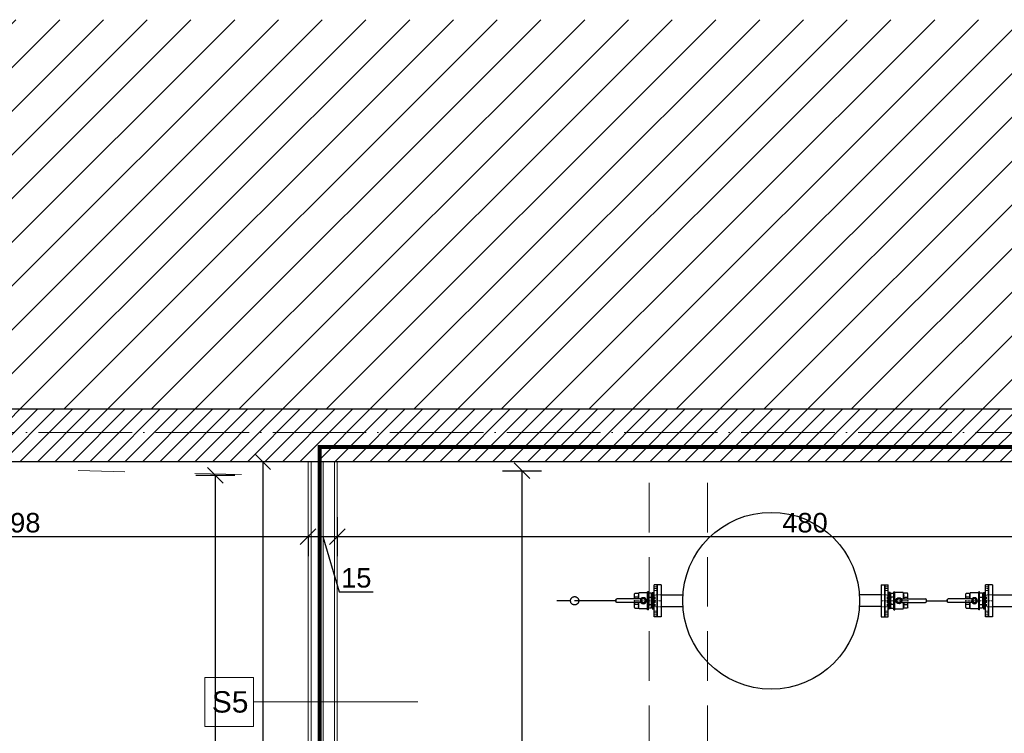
# Model space of a CAD drawing. Header units: millimetres. Extents: x -2720 to 125583, y -8970 to 34912.
# Tile 18 of 105: x 9245 to 9750, y 18894 to 19261. Entities that reach past the tile are written whole.
import ezdxf
from ezdxf.enums import TextEntityAlignment as Align

# ---------------------------------------------------------------- set-up
doc = ezdxf.new("R2010")
doc.units = ezdxf.units.MM
for name, pattern in [('ACAD_ISO02W100', [15, 12, -3]), ('ACAD_ISO03W100', [30, 12, -18]), ('ACAD_ISO04W100', [30, 24, -3, 0, -3]), ('ACAD_ISO11W100', [33, 12, -3, 12, -3, 0, -3]), ('DASHDOT', [1, 0.5, -0.25, 0, -0.25]), ('DASHED', [19.05, 12.7, -6.35]), ('HIDDEN', [1.905, 1.27, -0.635])]:
    doc.linetypes.add(name, pattern=pattern)
for name, color, linetype, lineweight in [('_ET-PPOZ', 154, 'ACAD_ISO11W100', 30), ('A_KONST_ISTNIEJĄCE', 83, 'Continuous', 25), ('A_OPISY', 40, 'Continuous', 9), ('A_OSIE KONSTRUKCYJNE', 150, 'ACAD_ISO04W100', 5), ('A_WIDOK-NAD', 221, 'DASHED', 13), ('A_WYMIAROWANIE', 7, 'Continuous', 9), ('AA HATCH', 253, 'Continuous', 5), ('CP_AXIS', 143, 'DASHDOT', 9), ('CP_DETAL', 33, 'Continuous', 9), ('CP_HIDDE', 203, 'HIDDEN', 9)]:
    doc.layers.add(name, color=color, linetype=linetype, lineweight=lineweight)
doc.layers.add('_ET_URZĄDZENIA', color=7, linetype='Continuous')
doc.layers.add('CP_UCSSPEC', color=50, linetype='Continuous')
for name, color, linetype, lineweight, true_color in [('A_DZIAŁOWA_PROJEKTOWANE', 7, 'Continuous', 18, 0x007cb0), ('A_HATCH', 7, 'Continuous', 5, 0x999999), ('A_IZOLEACJA TERMI_PROJEKTOWANA', 7, 'Continuous', 15, 0x0089b6), ('A_PPOŻ', 1, 'ACAD_ISO02W100', 30, 0xff0000)]:
    doc.layers.add(name, color=color, linetype=linetype, lineweight=lineweight, true_color=true_color)
doc.layers.add('A_NIEWIDOCZNE  POMOCNICZE', color=252, linetype='ACAD_ISO03W100', lineweight=5, plot=False)
doc.styles.add('CP_ATTR', font='ROMANS.SHX')
doc.styles.get("Standard").update_dxf_attribs({"font": 'arial.ttf'})
doc.linetypes.add('BATTING', pattern='A,0.0001,-0.1,[134,ltypeshp.shx,S=0.1,R=0,X=-0.1,Y=0],-0.2,[134,ltypeshp.shx,S=0.1,R=180,X=0.1,Y=0],-0.1', length=0.4001)
doc.dimstyles.new('1 do 100', dxfattribs={"dimtxt": 10, "dimasz": 8, "dimexe": 10, "dimexo": 10, "dimgap": 2, "dimtad": 1, "dimdec": 0, "dimtxsty": 'Standard', "dimblk": 'OBLIQUE', "dimcen": 2.5, "dimadec": 0, "dimazin": 0, "dimtfac": 1, "dimtdec": 0, "dimtmove": 0, "dimatfit": 3, "dimldrblk": 'OBLIQUE', "dimfxl": 10, "dimfxlon": 1, "dimarcsym": 0})

# ---------------------------------------------------------------- blocks, each defined once
blk = doc.blocks.new('_Oblique')
at = {"color": 0, "linetype": 'ByBlock', "lineweight": -2}
blk.add_line((-0.5, -0.5), (0.5, 0.5), dxfattribs=at)
blk = doc.blocks.new('*D163')
at = {"layer": 'A_WYMIAROWANIE', "color": 0, "lineweight": -2, "ltscale": 2, "transparency": 16777216}
for p, q in [((9355.18, 19026.64), (9335.18, 19026.64)), ((9345.18, 18448.66), (9345.18, 19026.64)), ((9335.18, 18448.66), (9355.18, 18448.66))]:
    blk.add_line(p, q, dxfattribs=at)
at = {"layer": 'Defpoints', "color": 0, "ltscale": 2, "transparency": 16777216}
for p in [(9345.18, 19026.64), (9373.74, 19026.64), (9300.88, 18448.66)]:
    blk.add_point(p, dxfattribs=at)
at = {"layer": 'A_WYMIAROWANIE', "color": 0, "lineweight": -2, "ltscale": 2, "transparency": 16777216, "xscale": 8, "yscale": 8, "zscale": 8}
for p, rotation in [((9345.18, 19026.64), 90), ((9345.18, 18448.66), 270)]:
    blk.add_blockref('_Oblique', p, dxfattribs=dict(at, rotation=rotation))
at = {"layer": 'A_WYMIAROWANIE', "color": 0, "ltscale": 2, "transparency": 16777216, "insert": (9338.07, 18737.65), "char_height": 10, "attachment_point": 5, "rotation": 90}
blk.add_mtext('578', dxfattribs=at)
blk = doc.blocks.new('*D168')
at = {"layer": 'A_WYMIAROWANIE', "color": 0, "lineweight": -2, "ltscale": 2, "transparency": 16777216}
for p, q in [((9492.57, 19029.04), (9512.57, 19029.04)), ((9502.57, 18715.66), (9502.57, 19029.04)), ((9512.57, 18715.66), (9492.57, 18715.66))]:
    blk.add_line(p, q, dxfattribs=at)
at = {"layer": 'Defpoints', "color": 0, "ltscale": 2, "transparency": 16777216}
for p in [(9278.21, 19029.04), (9502.57, 19029.04), (9561.93, 18715.66)]:
    blk.add_point(p, dxfattribs=at)
at = {"layer": 'A_WYMIAROWANIE', "color": 0, "lineweight": -2, "ltscale": 2, "transparency": 16777216, "xscale": 8, "yscale": 8, "zscale": 8}
for p, rotation in [((9502.57, 19029.04), 90), ((9502.57, 18715.66), 270)]:
    blk.add_blockref('_Oblique', p, dxfattribs=dict(at, rotation=rotation))
at = {"layer": 'A_WYMIAROWANIE', "color": 0, "ltscale": 2, "transparency": 16777216, "insert": (9495.46, 18872.35), "char_height": 10, "attachment_point": 5, "rotation": 90}
blk.add_mtext('313', dxfattribs=at)
blk = doc.blocks.new('2hfl03b_01_pn10_dn50_edwp94')
for p, q in [((0, 82.5), (0, -82.5)), ((0, 82.5), (19, 82.5)), ((19, -82.5), (19, 82.5)), ((0, -82.5), (19, -82.5))]:
    blk.add_line(p, q)
at = {"layer": 'CP_AXIS'}
blk.add_line((0, 0), (19, 0), dxfattribs=at)
at = {"layer": 'CP_HIDDE'}
for p, q in [((0, 30.8), (19, 30.8)), ((0, -30.7), (19, -30.7))]:
    blk.add_line(p, q, dxfattribs=at)
at = {"style": 'CP_ATTR', "flags": 9}
for tag in ['NAME', 'GROUP', 'PRODUCER', 'ARTICLE', 'CHARACTER', 'DN', 'WEIGHT', 'OTHER', 'QUANTITY']:
    blk.add_attdef(tag, text='', height=0.00005, dxfattribs=at).set_placement((0, 0), align=Align.MIDDLE_LEFT)
for tag in ['NUMBER', 'PRODUCT-TYPE', 'ORDER-NO', 'PN', 'BOLTTYPE', 'PRICE']:
    blk.add_attdef(tag, text='', height=0.00005, dxfattribs=at).set_placement((0, 0), align=Align.MIDDLE_RIGHT)
blk = doc.blocks.new('cp_insbp_1')
blk.add_point((0, 0))
at = {"style": 'CP_ATTR', "flags": 9}
for tag in ['FORM', 'TYPE', 'ID', 'WIDTH', 'HEIGHT', 'SYSTEM', 'VERSION', 'PIPE', 'OTHER']:
    blk.add_attdef(tag, text='', height=0.00005, dxfattribs=at).set_placement((-1, 1), align=Align.MIDDLE_LEFT)
blk = doc.blocks.new('cp_ucs2d')
at = {"layer": 'Defpoints'}
blk.add_line((0, 0), (0, 0), dxfattribs=at)
blk.add_point((0, 0), dxfattribs=at)
blk = doc.blocks.new('cp_insbp_2')
blk.add_point((0, 0))
at = {"style": 'CP_ATTR', "flags": 9}
for tag in ['FORM', 'TYPE', 'ID', 'WIDTH', 'HEIGHT', 'SYSTEM', 'VERSION', 'PIPE', 'OTHER']:
    blk.add_attdef(tag, text='', height=0.00005, dxfattribs=at).set_placement((-1, 1), align=Align.MIDDLE_LEFT)
blk = doc.blocks.new('Phpn_zaw142_050z_f27jpvv')
for p, q in [((1.59, -3.02), (1.59, 3.01)), ((1.89, 3.01), (1.59, 3.01)), ((1.89, 3.38), (2.12, 3.85)), ((1.89, -3.38), (1.89, 3.38)), ((2.12, 3.85), (3.51, 3.85)), ((3.51, 1.88), (2.12, 1.88)), ((3.51, -4.62), (3.51, 4.62)), ((3.51, 4.62), (3.99, 4.62)), ((3.99, -4.62), (3.99, 4.62)), ((8.29, 4.22), (3.99, 4.22)), ((5.03, 0), (5.58, 0.96)), ((5.58, -0.96), (5.03, 0)), ((5.58, 0.96), (6.7, 0.96)), ((6.7, 0.96), (7.25, 0)), ((7.25, 0), (6.7, -0.96)), ((7.34, 0.96), (19.74, 0.96)), ((8.29, 4.22), (8.45, 3.85)), ((10.46, 3.85), (8.45, 3.85)), ((8.45, 0.96), (8.45, 3.85)), ((8.62, 1.88), (10.46, 1.88)), ((10.69, 3.38), (10.46, 3.85)), ((10.69, 0.96), (10.69, 3.38)), ((20.14, 0.24), (20.14, -0.24)), ((1.89, -3.02), (1.59, -3.02)), ((1.89, -3.38), (2.12, -3.85)), ((3.51, -1.88), (2.12, -1.88)), ((2.12, -3.85), (3.51, -3.85)), ((3.51, -4.62), (3.99, -4.62)), ((3.99, -4.22), (8.29, -4.22)), ((6.7, -0.96), (5.58, -0.96)), ((7.34, -0.96), (19.74, -0.96)), ((8.29, -4.22), (8.45, -3.85)), ((8.45, -3.85), (8.45, -0.96)), ((10.46, -3.85), (8.45, -3.85)), ((8.62, -1.88), (10.46, -1.88)), ((10.69, -3.38), (10.46, -3.85)), ((10.69, -3.38), (10.69, -0.96))]:
    blk.add_line(p, q)
blk.add_circle((6.14, 0), 1.54)
for centre, start_param, end_param in [((19.74, 0.24), -1.570796, 0), ((19.74, -0.24), 3.141593, 4.712389)]:
    blk.add_ellipse(centre, major_axis=(0, 0.722), ratio=0.560187, start_param=start_param, end_param=end_param)
at = {"layer": 'CP_AXIS'}
blk.add_line((1.59, 0), (10.69, 0), dxfattribs=at)
at = {"layer": 'CP_DETAL'}
for p, q in [((1.89, 2.46), (2.12, 1.88)), ((10.69, 2.46), (10.46, 1.88)), ((1.89, -2.46), (2.12, -1.88)), ((10.69, -2.46), (10.46, -1.88))]:
    blk.add_line(p, q, dxfattribs=at)
for centre, major_axis, ratio, start_param, end_param in [((4.64, -0.01), (0, 4.75), 0.578135, 1.159975, 1.568122), ((4.64, 0.01), (0, 4.75), 0.578135, 1.57347, 1.981618), ((7.33, 2.77), (0, 3.32), 0.409938, 4.712385, 5.046598), ((7.33, 2.77), (0, 2.69), 0.505137, 4.378172, 4.712385), ((6.1, -0.29), (0, 5.43), 0.505137, -1.338774, -1.159975), ((7.95, -0.29), (0, 5.43), 0.505137, -1.338774, -1.159975), ((6.1, 0.29), (0, 5.43), 0.505137, 4.301568, 4.480366), ((7.33, -2.77), (0, 2.69), 0.505137, -1.570792, -1.236579), ((7.33, -2.77), (0, 3.32), 0.409938, 4.37818, 4.712393), ((7.95, 0.29), (0, 5.43), 0.505137, 4.301568, 4.480366)]:
    blk.add_ellipse(centre, major_axis=major_axis, ratio=ratio, start_param=start_param, end_param=end_param, dxfattribs=at)
at = {"layer": 'CP_HIDDE'}
for p, q in [((1.59, 3.01), (0, 3.01)), ((0, -3.02), (0, 3.01)), ((1.59, -3.02), (0, -3.02))]:
    blk.add_line(p, q, dxfattribs=at)
at = {"layer": 'CP_UCSSPEC', "xscale": 0.03, "zscale": 0.03}
for name, p, yscale in [('cp_insbp_1', (0, 0), 0.03), ('cp_ucs2d', (10.69, 0), 0.03), ('cp_ucs2d', (10.69, 0), -0.03)]:
    blk.add_blockref(name, p, dxfattribs=dict(at, yscale=yscale))
at = {"layer": 'CP_UCSSPEC', "xscale": 0.03, "zscale": 0.03, "rotation": 180}
for name, p, yscale in [('cp_ucs2d', (0, 0), 0.03), ('cp_insbp_2', (10.69, 0), -0.03)]:
    blk.add_blockref(name, p, dxfattribs=dict(at, yscale=yscale))
at = {"linetype": 'ByBlock', "style": 'CP_ATTR', "flags": 9}
for tag in ['NAME', 'GROUP', 'NUMBER', 'PRODUCER', 'ARTICLE', 'PRODUCT-TYPE', 'ORDER-NO', 'CHARACTER', 'DN', 'PN', 'TEMPERATURE', 'FLOW', 'POWER', 'VOLTAGE', 'WEIGHT', 'OTHER']:
    blk.add_attdef(tag, text='', height=0.00005, dxfattribs=at).set_placement((1.58, 0), align=Align.MIDDLE_LEFT)
blk = doc.blocks.new('2hfl14pn10_dn50_zdwz4mk')
for p, q in [((0, 8.25), (-1.6, 8.25)), ((-1.6, 8.25), (-1.6, -8.25)), ((0, 8.25), (0, -8.25)), ((0, 5.3), (0.2, 5.1)), ((0.2, 5.1), (0.2, -5.1)), ((-2.6, -4.2), (-2.6, 4.2)), ((-2.6, 4.2), (-2.1, 4.2)), ((-2.1, 4.2), (-1.6, 4.47)), ((-2.1, -4.2), (-2.1, 4.2)), ((-2.6, -4.2), (-2.1, -4.2)), ((-2.1, -4.2), (-1.6, -4.47)), ((0, -8.25), (-1.6, -8.25)), ((0, -5.3), (0.2, -5.1))]:
    blk.add_line(p, q)
at = {"layer": 'CP_AXIS'}
for p, q in [((-1.6, 6.25), (0, 6.25)), ((-2.6, 0), (0.2, 0)), ((-1.6, -6.25), (0, -6.25))]:
    blk.add_line(p, q, dxfattribs=at)
at = {"layer": 'CP_HIDDE'}
for p, q in [((-1.6, 7.15), (0, 7.15)), ((-1.6, 5.35), (0, 5.35)), ((-2.6, 3.08), (0.2, 3.08)), ((-2.6, -3.08), (0.2, -3.08)), ((-1.6, -5.35), (0, -5.35)), ((-1.6, -7.15), (0, -7.15))]:
    blk.add_line(p, q, dxfattribs=at)
at = {"linetype": 'ByBlock', "style": 'CP_ATTR', "flags": 9}
for tag in ['NAME', 'GROUP', 'NUMBER', 'PRODUCER', 'ARTICLE', 'PRODUCT-TYPE', 'ORDER-NO', 'CHARACTER', 'DN', 'PN', 'TEMPERATURE', 'FLOW', 'POWER', 'VOLTAGE', 'WEIGHT', 'OTHER']:
    blk.add_attdef(tag, text='', height=0.00005, dxfattribs=at).set_placement((-2.69, -0.01), align=Align.MIDDLE_LEFT)
blk = doc.blocks.new('A$Cc245dc69')
at = {"layer": '_ET_URZĄDZENIA'}
for p, q in [((-56.38, 3.01), (-45.3, 3.01)), ((56.38, 3.01), (45.3, 3.01)), ((-56.38, -3.01), (-45.3, -3.01)), ((56.38, -3.01), (45.3, -3.01))]:
    blk.add_line(p, q, dxfattribs=at)
blk.add_circle((0, 0), 45.4, dxfattribs=at)
at = {"layer": '_ET_URZĄDZENIA', "xscale": -1, "rotation": 180}
blk.add_blockref('2hfl14pn10_dn50_zdwz4mk', (-58.48, 0), dxfattribs=at)
at = {"layer": '_ET_URZĄDZENIA', "yscale": 0.1, "zscale": 0.1}
for p, xscale in [((-56.38, 0), -0.1), ((56.38, 0), 0.1)]:
    blk.add_blockref('2hfl03b_01_pn10_dn50_edwp94', p, dxfattribs=dict(at, xscale=xscale))
at = {"layer": '_ET_URZĄDZENIA', "rotation": 180}
blk.add_blockref('2hfl14pn10_dn50_zdwz4mk', (58.48, 0), dxfattribs=at)
at = {"layer": '_ET_URZĄDZENIA', "xscale": -1}
blk.add_blockref('Phpn_zaw142_050z_f27jpvv', (-59.49, 0), dxfattribs=at)
at = {"layer": '_ET_URZĄDZENIA'}
blk.add_blockref('Phpn_zaw142_050z_f27jpvv', (59.49, 0), dxfattribs=at)
blk = doc.blocks.new('*D544')
at = {"layer": 'A_WYMIAROWANIE', "color": 0, "lineweight": -2, "ltscale": 2, "transparency": 16777216}
for p, q in [((9094.76, 18995.18), (9094.76, 18985.18)), ((9094.76, 18995.18), (9392.76, 18995.18)), ((9392.76, 18995.18), (9392.76, 18985.18))]:
    blk.add_line(p, q, dxfattribs=at)
at = {"layer": 'Defpoints', "color": 0, "ltscale": 2, "transparency": 16777216}
for p in [(9094.76, 19004.01), (9392.76, 19004.01), (9392.76, 18995.18)]:
    blk.add_point(p, dxfattribs=at)
at = {"layer": 'A_WYMIAROWANIE', "color": 0, "lineweight": -2, "ltscale": 2, "transparency": 16777216, "xscale": 8, "yscale": 8, "zscale": 8, "rotation": 180}
blk.add_blockref('_Oblique', (9094.76, 18995.18), dxfattribs=at)
at = {"layer": 'A_WYMIAROWANIE', "color": 0, "lineweight": -2, "ltscale": 2, "transparency": 16777216, "xscale": 8, "yscale": 8, "zscale": 8}
blk.add_blockref('_Oblique', (9392.76, 18995.18), dxfattribs=at)
at = {"layer": 'A_WYMIAROWANIE', "color": 0, "ltscale": 2, "transparency": 16777216, "insert": (9243.76, 19002.28), "char_height": 10, "attachment_point": 5}
blk.add_mtext('298', dxfattribs=at)
blk = doc.blocks.new('*D545')
at = {"layer": 'A_WYMIAROWANIE', "color": 0, "lineweight": -2, "ltscale": 2, "transparency": 16777216}
for p, q in [((9407.76, 19005.18), (9407.76, 18985.18)), ((9392.76, 18995.18), (9392.76, 18985.18)), ((9392.76, 18995.18), (9407.76, 18995.18)), ((9400.26, 18995.18), (9408.76, 18966.86)), ((9408.76, 18966.86), (9426.22, 18966.86))]:
    blk.add_line(p, q, dxfattribs=at)
at = {"layer": 'Defpoints', "color": 0, "ltscale": 2, "transparency": 16777216}
for p in [(9407.76, 19016.37), (9392.76, 19004.01), (9407.76, 18995.18)]:
    blk.add_point(p, dxfattribs=at)
at = {"layer": 'A_WYMIAROWANIE', "color": 0, "lineweight": -2, "ltscale": 2, "transparency": 16777216, "xscale": 8, "yscale": 8, "zscale": 8, "rotation": 180}
blk.add_blockref('_Oblique', (9392.76, 18995.18), dxfattribs=at)
at = {"layer": 'A_WYMIAROWANIE', "color": 0, "lineweight": -2, "ltscale": 2, "transparency": 16777216, "xscale": 8, "yscale": 8, "zscale": 8}
blk.add_blockref('_Oblique', (9407.76, 18995.18), dxfattribs=at)
at = {"layer": 'A_WYMIAROWANIE', "color": 0, "ltscale": 2, "transparency": 16777216, "insert": (9417.49, 18973.97), "char_height": 10, "attachment_point": 5}
blk.add_mtext('15', dxfattribs=at)
blk = doc.blocks.new('*D546')
at = {"layer": 'A_WYMIAROWANIE', "color": 0, "lineweight": -2, "ltscale": 2, "transparency": 16777216}
for p, q in [((9407.76, 19005.18), (9407.76, 18985.18)), ((9887.76, 19005.18), (9887.76, 18985.18)), ((9407.76, 18995.18), (9887.76, 18995.18))]:
    blk.add_line(p, q, dxfattribs=at)
at = {"layer": 'Defpoints', "color": 0, "ltscale": 2, "transparency": 16777216}
for p in [(9407.76, 19016.37), (9887.76, 19016.69), (9887.76, 18995.18)]:
    blk.add_point(p, dxfattribs=at)
at = {"layer": 'A_WYMIAROWANIE', "color": 0, "lineweight": -2, "ltscale": 2, "transparency": 16777216, "xscale": 8, "yscale": 8, "zscale": 8, "rotation": 180}
blk.add_blockref('_Oblique', (9407.76, 18995.18), dxfattribs=at)
at = {"layer": 'A_WYMIAROWANIE', "color": 0, "lineweight": -2, "ltscale": 2, "transparency": 16777216, "xscale": 8, "yscale": 8, "zscale": 8}
blk.add_blockref('_Oblique', (9887.76, 18995.18), dxfattribs=at)
at = {"layer": 'A_WYMIAROWANIE', "color": 0, "ltscale": 2, "transparency": 16777216, "insert": (9647.76, 19002.28), "char_height": 10, "attachment_point": 5}
blk.add_mtext('480', dxfattribs=at)
blk = doc.blocks.new('*D553')
at = {"layer": 'A_WYMIAROWANIE', "color": 0, "lineweight": -2, "ltscale": 2, "transparency": 16777216}
for p, q in [((9379.48, 19033.66), (9359.48, 19033.66)), ((9369.48, 19033.66), (9369.48, 18715.66)), ((9379.48, 18715.66), (9359.48, 18715.66))]:
    blk.add_line(p, q, dxfattribs=at)
at = {"layer": 'Defpoints', "color": 0, "ltscale": 2, "transparency": 16777216}
for p in [(9392.76, 19033.66), (9369.48, 18715.66), (9392.76, 18715.66)]:
    blk.add_point(p, dxfattribs=at)
at = {"layer": 'A_WYMIAROWANIE', "color": 0, "lineweight": -2, "ltscale": 2, "transparency": 16777216, "xscale": 8, "yscale": 8, "zscale": 8}
for p, rotation in [((9369.48, 19033.66), 90), ((9369.48, 18715.66), 270)]:
    blk.add_blockref('_Oblique', p, dxfattribs=dict(at, rotation=rotation))
at = {"layer": 'A_WYMIAROWANIE', "color": 0, "ltscale": 2, "transparency": 16777216, "insert": (9362.37, 18874.66), "char_height": 10, "attachment_point": 5, "rotation": 90}
blk.add_mtext('318', dxfattribs=at)

msp = doc.modelspace()

# ---------------------------------------------------------------- hatches: boundary and pattern name
at = {"layer": 'A_HATCH'}
h = msp.add_hatch(dxfattribs=at)
h.set_pattern_fill('ANSI31', color=256, scale=2)
h.set_pattern_definition([(45, (-3039.768, 355.087), (-4.490128, 4.490128), [])])
h.paths.add_polyline_path([(9887.76, 18730.66), (9567.76, 18730.66), (9567.76, 18645.66), (9597.76, 18645.66), (9597.76, 18700.66), (9887.76, 18700.66)], flags=17)
h.paths.add_polyline_path([(9597.76, 18585.66), (9567.76, 18585.66), (9567.76, 18560.66), (9597.76, 18560.66)], flags=17)
h.paths.add_polyline_path([(9714.76, 18455.66), (9274.26, 18455.66), (9274.26, 18425.66), (9714.76, 18425.66)], flags=17)
h.paths.add_polyline_path([(9570.76, 18325.66), (9247.76, 18325.66), (9244.76, 18325.66), (9244.76, 18302.66), (9570.76, 18302.66)], flags=17)
h.paths.add_polyline_path([(9887.76, 18523.42), (9910.26, 18523.42), (9887.76, 18523.42), (9887.76, 18347.66), (9754.76, 18347.66), (9754.76, 18455.66), (9714.76, 18455.66), (9714.76, 18425.66), (9714.76, 18204.66), (9570.76, 18204.66), (9094.76, 18204.66), (9094.76, 18419.66), (9094.76, 18532.7), (9067.76, 18532.7), (9067.76, 18419.66), (9067.76, 18177.66), (9741.76, 18177.66), (9741.76, 18320.66), (9914.76, 18320.66), (9914.76, 19060.66), (9067.76, 19060.66), (9067.76, 18798.7), (9094.76, 18798.7), (9094.76, 19033.66), (9887.76, 19033.66)])
at = {"layer": 'AA HATCH', "ltscale": 2, "transparency": 33554534}
h = msp.add_hatch(dxfattribs=at)
h.set_pattern_fill('ANSI31', color=256, scale=5)
h.set_pattern_definition([(45, (-3039.768, 355.087), (-11.22532, 11.22532), [])])
h.paths.add_polyline_path([(10114.76, 19260.66), (9067.76, 19260.66), (9067.76, 19060.66), (9914.76, 19060.66), (9914.76, 18320.66), (10114.76, 18320.66)])

# ---------------------------------------------------------------- linework, layer by layer
at = {"layer": '_ET-PPOZ', "ltscale": 2}
for p, q in [((9527.43, 18962.26, -3.54), (9520.37, 18962.26, -5.76)), ((9550.78, 18962.26), (9529.55, 18962.26, -5.75)), ((9710.05, 18962.26), (9720.78, 18962.26))]:
    msp.add_line(p, q, dxfattribs=at)
msp.add_circle((9529.55, 18962.26, -5.75), 2.12, dxfattribs=at)
at = {"layer": 'A_DZIAŁOWA_PROJEKTOWANE', "ltscale": 2}
for points in [[(9417.76, 18715.66), (9392.76, 18715.66), (9392.76, 19033.66)], [(9417.76, 18717.16), (9394.26, 18717.16), (9394.26, 19033.66)], [(9417.76, 18729.16), (9406.26, 18729.16), (9406.26, 19033.66)], [(9417.76, 18730.66), (9407.76, 18730.66), (9407.76, 19033.66)], [(9417.76, 18730.66), (9407.76, 18730.66), (9407.76, 19033.66)]]:
    msp.add_lwpolyline(points, dxfattribs=at)
at = {"layer": 'A_IZOLEACJA TERMI_PROJEKTOWANA', "linetype": 'BATTING', "ltscale": 14}
msp.add_lwpolyline([(9418.76, 18723.41), (9400.51, 18723.41), (9400.51, 19033.66)], dxfattribs=at)
at = {"layer": 'A_KONST_ISTNIEJĄCE', "ltscale": 2}
for p, q in [((9914.76, 19060.66), (9067.76, 19060.66)), ((9887.76, 19033.66), (9094.76, 19033.66))]:
    msp.add_line(p, q, dxfattribs=at)
msp.add_lwpolyline([(9914.76, 18320.66), (9914.76, 19060.66), (9067.76, 19060.66)], dxfattribs=at)
at = {"layer": 'A_NIEWIDOCZNE  POMOCNICZE', "ltscale": 2}
msp.add_lwpolyline([(9567.76, 18715.66), (9567.76, 18455.66), (9274.26, 18455.66), (9274.26, 18473.16), (9094.76, 18473.16), (9094.76, 19033.66), (9392.76, 19026.16), (9392.76, 18715.66), (9567.76, 18715.66)], dxfattribs=at)
msp.add_lwpolyline([(9407.76, 19033.66), (9887.76, 19033.66), (9887.76, 18730.66), (9407.76, 18730.66)], close=True, dxfattribs=at)
at = {"layer": 'A_OPISY'}
msp.add_line((9449.15, 18910.27), (9364.7, 18910.27), dxfattribs=at)
msp.add_lwpolyline([(9339.7, 18897.77), (9364.7, 18897.77), (9364.7, 18922.77), (9339.7, 18922.77)], close=True, dxfattribs=at)
at = {"layer": 'A_OSIE KONSTRUKCYJNE', "ltscale": 2}
msp.add_line((8893.8, 19048.66), (10074.28, 19048.66), dxfattribs=at)
at = {"layer": 'A_PPOŻ', "linetype": 'ACAD_ISO03W100', "ltscale": 2, "const_width": 2}
msp.add_lwpolyline([(9582.76, 18715.66), (9582.76, 18722.83), (9398.68, 18722.83), (9398.68, 19041.21), (9895.58, 19041.21), (9895.58, 18715.66)], dxfattribs=at)
at = {"layer": 'A_WIDOK-NAD', "ltscale": 2}
for p, q in [((9567.76, 18730.66), (9567.76, 19033.66)), ((9597.76, 18730.66), (9597.76, 19033.66))]:
    msp.add_line(p, q, dxfattribs=at)

# ---------------------------------------------------------------- block references
at = {"layer": '_ET_URZĄDZENIA', "ltscale": 2}
for p in [(9630.41, 18962.26), (9800.41, 18962.26)]:
    msp.add_blockref('A$Cc245dc69', p, dxfattribs=at)

# ---------------------------------------------------------------- texts
at = {"layer": 'A_OPISY'}
msp.add_text('S5', height=11, dxfattribs=at).set_placement((9343.37, 18904.83))

# ---------------------------------------------------------------- dimensions: what is measured, and where the dimension line sits
at = {"layer": 'A_WYMIAROWANIE', "ltscale": 2}
dim = msp.add_linear_dim(base=(9369.48, 18715.66), p1=(9392.76, 19033.66), p2=(9392.76, 18715.66), angle=90, dimstyle='1 do 100', dxfattribs=at)
dim.commit()
dim.dimension.update_dxf_attribs({"geometry": '*D553', "text_midpoint": (9362.37, 18874.66)})
for base, p1, p2, picture, middle in [((9502.57, 19029.04), (9561.93, 18715.66), (9278.21, 19029.04), '*D168', (9495.46, 18872.35)), ((9345.18, 19026.64), (9300.88, 18448.66), (9373.74, 19026.64), '*D163', (9338.07, 18737.65))]:
    dim = msp.add_linear_dim(base=base, p1=p1, p2=p2, angle=90, dimstyle='1 do 100', override={"dimtmove": 1}, dxfattribs=at)
    dim.commit()
    dim.dimension.update_dxf_attribs({"geometry": picture, "text_midpoint": middle})
for base, p1, p2, picture, middle in [((9407.76, 18995.18), (9392.76, 19004.01), (9407.76, 19016.37), '*D545', (9410.76, 18973.97)), ((9887.76, 18995.18), (9407.76, 19016.37), (9887.76, 19016.69), '*D546', (9647.76, 19002.28))]:
    dim = msp.add_linear_dim(base=base, p1=p1, p2=p2, dimstyle='1 do 100', override={"dimtmove": 1}, dxfattribs=at)
    dim.commit()
    dim.dimension.update_dxf_attribs({"geometry": picture, "text_midpoint": middle})
dim = msp.add_linear_dim(base=(9392.76, 18995.18), p1=(9094.76, 19004.01), p2=(9392.76, 19004.01), dimstyle='1 do 100', dxfattribs=at)
dim.commit()
dim.dimension.update_dxf_attribs({"geometry": '*D544', "text_midpoint": (9243.76, 19002.28)})

doc.saveas('drawing.dxf')
